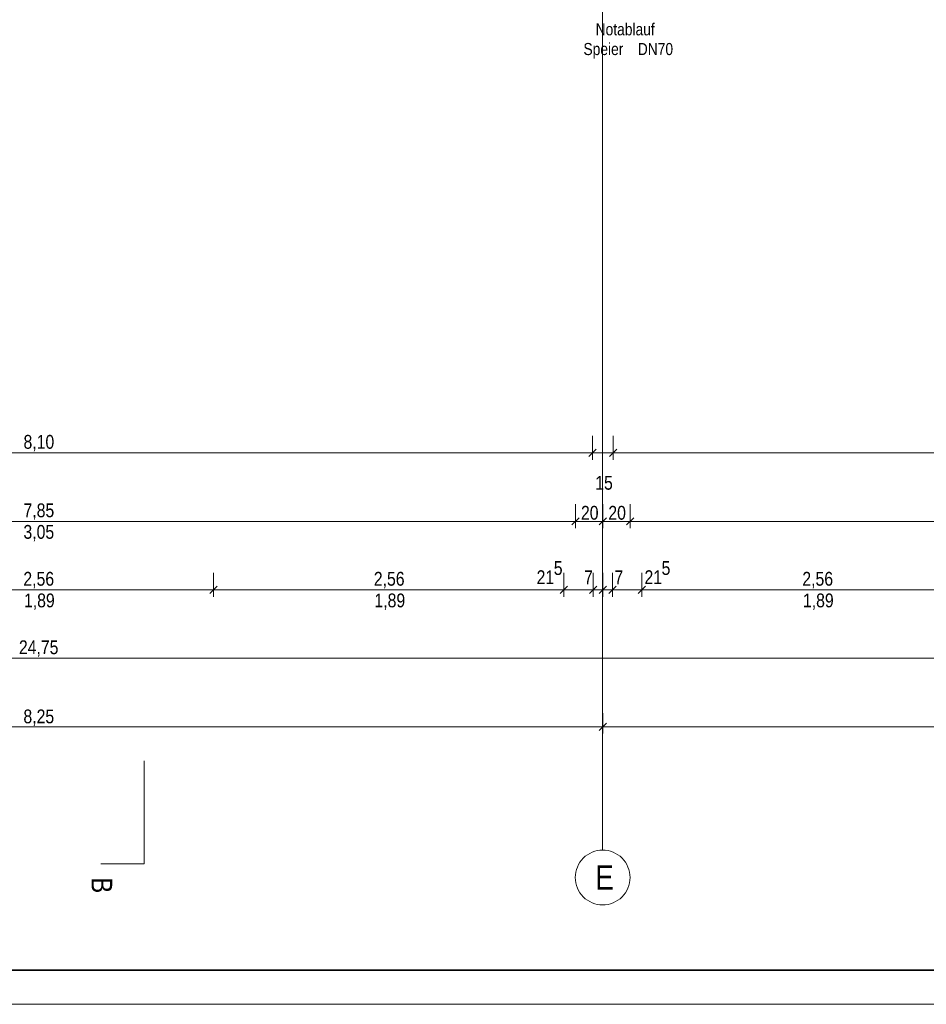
# Model space of a CAD drawing. Extents: x -620 to 300, y 62 to 1112.
# Tile 30 of 95: x -211 to -78, y 62 to 206. Entities that reach past the tile are written whole.
import ezdxf
from ezdxf.lldxf.tags import DXFTag

# ---------------------------------------------------------------- set-up
doc = ezdxf.new("R2010")
doc.units = 0
doc.layers.get('0').update_dxf_attribs({"lineweight": 13})
for name, color, linetype, lineweight in [('70 -71 Achsen- 1 Gebäudeachsen', 7, 'STRICHPUNKT2-A06G9S5N8I', 18), ('70 -72 Beschriftung- 6 Schnittverläufe', 7, 'STRICHPUNKT2-A06G9S5N8I', 25), ('iwb_Plankopf Rahmen', 7, 'Continuous', 35), ('Keine', 7, 'Continuous', 9)]:
    doc.layers.add(name, color=color, linetype=linetype, lineweight=lineweight)
doc.layers.add('70 -72 Beschriftung- 1 Beschriftung allgemein', color=7, linetype='Continuous', lineweight=9, true_color=0xff6633)
doc.layers.add('70 -76 Bemaßung- 2 Allgemein', color=9, linetype='Continuous', lineweight=5, true_color=0x808080)
doc.styles.get("Standard").update_dxf_attribs({"font": 'ARIALN.TTF'})
tags = doc.linetypes.add('STRICHPUNKT2-A06G9S5N8I', pattern=[12.7, 6.35, -3.175, 0, -3.175]).pattern_tags.tags
tags[10:11] = [DXFTag(74, 4), DXFTag(75, 0), DXFTag(340, '0'), DXFTag(46, 0.0), DXFTag(50, 0.0), DXFTag(44, 0.0), DXFTag(45, 0.0)]
tags[8:9] = [DXFTag(74, 4), DXFTag(75, 0), DXFTag(340, '0'), DXFTag(46, 0.0), DXFTag(50, 0.0), DXFTag(44, 0.0), DXFTag(45, 0.0)]
tags[6:7] = [DXFTag(74, 4), DXFTag(75, 0), DXFTag(340, '0'), DXFTag(46, 0.0), DXFTag(50, 0.0), DXFTag(44, 0.0), DXFTag(45, 0.0)]
tags[4:5] = [DXFTag(74, 4), DXFTag(75, 0), DXFTag(340, '0'), DXFTag(46, 0.0), DXFTag(50, 0.0), DXFTag(44, 0.0), DXFTag(45, 0.0)]

# ---------------------------------------------------------------- blocks, each defined once
blk = doc.blocks.new('Referenz-A06G9S5P8I')
at = {"layer": '70 -71 Achsen- 1 Gebäudeachsen', "color": 0, "linetype": 'STRICHPUNKT2-A06G9S5N8I', "lineweight": -2, "ltscale": 0.13}
blk.add_line((-125.58, 1084.39), (-125.58, 84.95), dxfattribs=at)
at = {"layer": '70 -71 Achsen- 1 Gebäudeachsen', "color": 0, "linetype": 'Continuous', "lineweight": -2, "ltscale": 0.13}
for p, q in [((-126.74, 84.78), (-126.36, 84.88)), ((-126.36, 84.88), (-125.97, 84.93)), ((-125.97, 84.93), (-125.58, 84.95)), ((-125.58, 84.95), (-125.19, 84.93)), ((-125.19, 84.93), (-124.8, 84.88)), ((-124.8, 84.88), (-124.42, 84.78)), ((-128.9, 83.18), (-128.67, 83.49)), ((-128.67, 83.49), (-128.41, 83.78)), ((-128.41, 83.78), (-128.12, 84.05)), ((-128.12, 84.05), (-127.8, 84.28)), ((-127.8, 84.28), (-127.46, 84.48)), ((-127.46, 84.48), (-127.11, 84.65)), ((-127.11, 84.65), (-126.74, 84.78)), ((-124.42, 84.78), (-124.05, 84.65)), ((-124.05, 84.65), (-123.69, 84.48)), ((-123.69, 84.48), (-123.36, 84.28)), ((-123.36, 84.28), (-123.04, 84.05)), ((-123.04, 84.05), (-122.75, 83.78)), ((-122.75, 83.78), (-122.49, 83.49)), ((-122.49, 83.49), (-122.25, 83.18)), ((-129.5, 81.73), (-129.41, 82.11)), ((-129.41, 82.11), (-129.27, 82.48)), ((-129.27, 82.48), (-129.11, 82.84)), ((-129.11, 82.84), (-128.9, 83.18)), ((-122.25, 83.18), (-122.05, 82.84)), ((-122.05, 82.84), (-121.88, 82.48)), ((-121.88, 82.48), (-121.75, 82.11)), ((-121.75, 82.11), (-121.66, 81.73)), ((-129.58, 80.95), (-129.56, 81.35)), ((-129.56, 80.56), (-129.58, 80.95)), ((-129.56, 81.35), (-129.5, 81.73)), ((-129.5, 80.17), (-129.56, 80.56)), ((-121.66, 81.73), (-121.6, 81.35)), ((-121.6, 80.56), (-121.66, 80.17)), ((-121.6, 81.35), (-121.58, 80.95)), ((-121.58, 80.95), (-121.6, 80.56)), ((-129.41, 79.79), (-129.5, 80.17)), ((-129.27, 79.42), (-129.41, 79.79)), ((-129.11, 79.07), (-129.27, 79.42)), ((-121.88, 79.42), (-122.05, 79.07)), ((-121.75, 79.79), (-121.88, 79.42)), ((-121.66, 80.17), (-121.75, 79.79)), ((-128.9, 78.73), (-129.11, 79.07)), ((-128.67, 78.42), (-128.9, 78.73)), ((-128.41, 78.12), (-128.67, 78.42)), ((-128.12, 77.86), (-128.41, 78.12)), ((-127.8, 77.63), (-128.12, 77.86)), ((-123.04, 77.86), (-123.36, 77.63)), ((-122.75, 78.12), (-123.04, 77.86)), ((-122.49, 78.42), (-122.75, 78.12)), ((-122.25, 78.73), (-122.49, 78.42)), ((-122.05, 79.07), (-122.25, 78.73)), ((-127.46, 77.43), (-127.8, 77.63)), ((-127.11, 77.26), (-127.46, 77.43)), ((-126.74, 77.13), (-127.11, 77.26)), ((-126.36, 77.03), (-126.74, 77.13)), ((-125.97, 76.97), (-126.36, 77.03)), ((-125.58, 76.95), (-125.97, 76.97)), ((-125.19, 76.97), (-125.58, 76.95)), ((-124.8, 77.03), (-125.19, 76.97)), ((-124.42, 77.13), (-124.8, 77.03)), ((-124.05, 77.26), (-124.42, 77.13)), ((-123.69, 77.43), (-124.05, 77.26)), ((-123.36, 77.63), (-123.69, 77.43))]:
    blk.add_line(p, q, dxfattribs=at)
at = {"layer": '70 -72 Beschriftung- 6 Schnittverläufe', "color": 0, "linetype": 'STRICHPUNKT2-A06G9S5N8I', "lineweight": -2, "ltscale": 0.13}
blk.add_line((-192.55, 82.97), (-192.55, 97.97), dxfattribs=at)
at = {"layer": '70 -76 Bemaßung- 2 Allgemein', "color": 0, "linetype": 'Continuous', "lineweight": -2, "ltscale": 0.13}
for p, q in [((-127.05, 145.47), (-127.05, 141.97)), ((-127.05, 145.47), (-127.05, 141.97)), ((-127.05, 145.47), (-127.05, 141.97)), ((-127.05, 145.47), (-127.05, 141.97)), ((-124.05, 145.47), (-124.05, 141.97)), ((-124.05, 145.47), (-124.05, 141.97)), ((-124.05, 145.47), (-124.05, 141.97)), ((-124.05, 145.47), (-124.05, 141.97)), ((-128.11, 142.97), (-287.99, 142.97)), ((-128.11, 142.97), (-287.99, 142.97)), ((-128.11, 142.97), (-129.17, 142.97)), ((-128.11, 142.97), (-129.17, 142.97)), ((-126.05, 142.97), (-128.11, 142.97)), ((-126.05, 142.97), (-128.11, 142.97)), ((-126.05, 142.97), (-128.11, 142.97)), ((-126.05, 142.97), (-128.11, 142.97)), ((-126.52, 143.5), (-127.58, 142.44)), ((-126.52, 143.5), (-127.58, 142.44)), ((-126.52, 143.5), (-127.58, 142.44)), ((-126.52, 143.5), (-127.58, 142.44)), ((-124.05, 142.97), (-127.05, 142.97)), ((-124.05, 142.97), (-127.05, 142.97)), ((-125.05, 142.97), (-122.99, 142.97)), ((-125.05, 142.97), (-122.99, 142.97)), ((-125.05, 142.97), (-122.99, 142.97)), ((-125.05, 142.97), (-122.99, 142.97)), ((-124.58, 142.44), (-123.52, 143.5)), ((-124.58, 142.44), (-123.52, 143.5)), ((-124.58, 142.44), (-123.52, 143.5)), ((-124.58, 142.44), (-123.52, 143.5)), ((-122.99, 142.97), (-121.93, 142.97)), ((38.53, 142.97), (-122.99, 142.97)), ((-122.99, 142.97), (-121.93, 142.97)), ((34.39, 142.97), (-122.99, 142.97)), ((-129.55, 135.47), (-129.55, 131.97)), ((-129.55, 135.47), (-129.55, 131.97)), ((-125.55, 135.47), (-125.55, 131.97)), ((-125.55, 135.47), (-125.55, 131.97)), ((-121.55, 135.47), (-121.55, 131.97)), ((-121.55, 135.47), (-121.55, 131.97)), ((-130.61, 132.97), (-285.49, 132.97)), ((-128.55, 132.97), (-130.61, 132.97)), ((-130.55, 132.97), (-128.49, 132.97)), ((-129.02, 133.5), (-130.08, 132.44)), ((-130.08, 132.44), (-129.02, 133.5)), ((-126.61, 132.97), (-128.49, 132.97)), ((-124.55, 132.97), (-126.61, 132.97)), ((-126.55, 132.97), (-124.49, 132.97)), ((-125.02, 133.5), (-126.08, 132.44)), ((-126.08, 132.44), (-125.02, 133.5)), ((-122.61, 132.97), (-124.49, 132.97)), ((-120.55, 132.97), (-122.61, 132.97)), ((-122.55, 132.97), (-120.49, 132.97)), ((-121.02, 133.5), (-122.08, 132.44)), ((-122.08, 132.44), (-121.02, 133.5)), ((34.39, 132.97), (-120.49, 132.97)), ((-182.45, 125.47), (-182.45, 121.97)), ((-182.45, 125.47), (-182.45, 121.97)), ((-131.25, 125.47), (-131.25, 121.97)), ((-131.25, 125.47), (-131.25, 121.97)), ((-126.95, 125.47), (-126.95, 121.97)), ((-126.95, 125.47), (-126.95, 121.97)), ((-125.55, 125.47), (-125.55, 121.97)), ((-125.55, 125.47), (-125.55, 121.97)), ((-124.15, 125.47), (-124.15, 121.97)), ((-124.15, 125.47), (-124.15, 121.97)), ((-119.85, 125.47), (-119.85, 121.97)), ((-119.85, 125.47), (-119.85, 121.97)), ((-183.51, 122.97), (-232.59, 122.97)), ((-181.45, 122.97), (-183.51, 122.97)), ((-183.45, 122.97), (-181.39, 122.97)), ((-181.92, 123.5), (-182.98, 122.44)), ((-182.98, 122.44), (-181.92, 123.5)), ((-132.31, 122.97), (-181.39, 122.97)), ((-132.31, 122.97), (-133.37, 122.97)), ((-130.25, 122.97), (-132.31, 122.97)), ((-130.25, 122.97), (-132.31, 122.97)), ((-130.72, 123.5), (-131.78, 122.44)), ((-130.72, 123.5), (-131.78, 122.44)), ((-126.95, 122.97), (-131.25, 122.97)), ((-128.01, 122.97), (-129.07, 122.97)), ((-125.95, 122.97), (-128.01, 122.97)), ((-127.95, 122.97), (-125.89, 122.97)), ((-126.61, 122.97), (-127.67, 122.97)), ((-127.48, 122.44), (-126.42, 123.5)), ((-126.42, 123.5), (-127.48, 122.44)), ((-125.55, 122.97), (-126.95, 122.97)), ((-124.55, 122.97), (-126.61, 122.97)), ((-126.55, 122.97), (-124.49, 122.97)), ((-125.21, 122.97), (-126.27, 122.97)), ((-126.08, 122.44), (-125.02, 123.5)), ((-125.02, 123.5), (-126.08, 122.44)), ((-125.89, 122.97), (-124.83, 122.97)), ((-124.15, 122.97), (-125.55, 122.97)), ((-123.15, 122.97), (-125.21, 122.97)), ((-125.15, 122.97), (-123.09, 122.97)), ((-124.68, 122.44), (-123.62, 123.5)), ((-123.62, 123.5), (-124.68, 122.44)), ((-124.49, 122.97), (-123.43, 122.97)), ((-119.85, 122.97), (-124.15, 122.97)), ((-123.09, 122.97), (-122.03, 122.97)), ((-120.85, 122.97), (-118.79, 122.97)), ((-120.85, 122.97), (-118.79, 122.97)), ((-120.38, 122.44), (-119.32, 123.5)), ((-120.38, 122.44), (-119.32, 123.5)), ((-118.79, 122.97), (-117.73, 122.97)), ((-69.71, 122.97), (-118.79, 122.97)), ((38.39, 112.97), (-454.49, 112.97)), ((-125.55, 104.97), (-125.55, 101.97)), ((-125.55, 104.97), (-125.55, 101.97)), ((-126.61, 102.97), (-289.49, 102.97)), ((-125.05, 102.97), (-126.61, 102.97)), ((-125.02, 103.5), (-126.08, 102.44)), ((-126.08, 102.44), (-125.02, 103.5)), ((-126.05, 102.97), (-124.49, 102.97)), ((38.39, 102.97), (-124.49, 102.97))]:
    blk.add_line(p, q, dxfattribs=at)
at = {"layer": 'Keine', "color": 0, "lineweight": -2}
blk.add_line((-192.55, 82.97), (-198.9, 82.97), dxfattribs=at)
at = {"layer": '70 -71 Achsen- 1 Gebäudeachsen', "color": 0, "linetype": 'Continuous', "lineweight": -2, "ltscale": 0.13, "insert": (-126.66, 82.72), "char_height": 3.5241, "attachment_point": 1}
blk.add_mtext('{\\fArial Narrow;E}', dxfattribs=at)
at = {"layer": '70 -72 Beschriftung- 1 Beschriftung allgemein', "color": 0, "linetype": 'ByBlock', "lineweight": -2, "ltscale": 0.13, "char_height": 1.7621, "attachment_point": 1}
for s, insert in [('{\\fArial Narrow;Notablauf}', (-126.61, 205.72)), ('{\\fArial Narrow;Speier}', (-128.39, 202.84)), ('{\\fArial Narrow;DN70}', (-120.45, 202.84))]:
    blk.add_mtext(s, dxfattribs=dict(at, insert=insert))
at = {"layer": '70 -76 Bemaßung- 2 Allgemein', "color": 0, "linetype": 'Continuous', "lineweight": -2, "ltscale": 0.13, "char_height": 2.0138, "attachment_point": 1}
for s, insert in [('{\\fArial Narrow;8,10}', (-210.19, 145.59)), ('{\\fArial Narrow;8,10}', (-210.19, 145.59)), ('{\\fArial Narrow;15}', (-126.66, 139.61)), ('{\\fArial Narrow;15}', (-126.66, 139.61)), ('{\\fArial Narrow;7,85}', (-210.19, 135.59)), ('{\\fArial Narrow;20}', (-128.75, 135.23)), ('{\\fArial Narrow;20}', (-124.75, 135.23)), ('{\\fArial Narrow;3,05}', (-210.2, 132.44)), ('{\\fArial Narrow;5}', (-132.72, 127.16)), ('{\\fArial Narrow;5}', (-116.97, 127.16)), ('{\\fArial Narrow;2,56}', (-210.21, 125.59)), ('{\\fArial Narrow;2,56}', (-159.01, 125.59)), ('{\\fArial Narrow;21}', (-135.23, 125.82)), ('{\\fArial Narrow;7}', (-128.3, 125.8)), ('{\\fArial Narrow;7}', (-123.87, 125.8)), ('{\\fArial Narrow;21}', (-119.47, 125.82)), ('{\\fArial Narrow;2,56}', (-96.41, 125.59)), ('{\\fArial Narrow;1,89}', (-210.12, 122.43)), ('{\\fArial Narrow;1,89}', (-158.92, 122.43)), ('{\\fArial Narrow;1,89}', (-96.32, 122.43)), ('{\\fArial Narrow;24,75}', (-210.86, 115.59)), ('{\\fArial Narrow;8,25}', (-210.2, 105.49))]:
    blk.add_mtext(s, dxfattribs=dict(at, insert=insert))
at = {"layer": 'Keine', "color": 0, "linetype": 'Continuous', "lineweight": -2, "ltscale": 0.13, "insert": (-197.23, 80.97), "char_height": 3.0207, "attachment_point": 1, "rotation": 270}
blk.add_mtext('{\\fArial Narrow;B}', dxfattribs=at)

msp = doc.modelspace()

# ---------------------------------------------------------------- linework, layer by layer
at = {"layer": 'iwb_Plankopf Rahmen', "color": 8, "lineweight": 13, "ltscale": 0.13, "true_color": 0x808080}
msp.add_lwpolyline([(300.35, 62.43), (-619.65, 62.43), (-619.65, 1112.43), (300.35, 1112.43), (300.35, 62.43)], close=True, dxfattribs=at)
at = {"layer": 'iwb_Plankopf Rahmen', "ltscale": 0.35}
msp.add_lwpolyline([(-599.65, 67.43), (-599.65, 1107.43), (295.35, 1107.43), (295.35, 67.43), (-599.65, 67.43)], close=True, dxfattribs=at)

# ---------------------------------------------------------------- block references
at = {"color": 8, "lineweight": 13, "ltscale": 0.13, "true_color": 0x808080}
msp.add_blockref('Referenz-A06G9S5P8I', (0, 0), dxfattribs=at)

doc.saveas('drawing.dxf')
